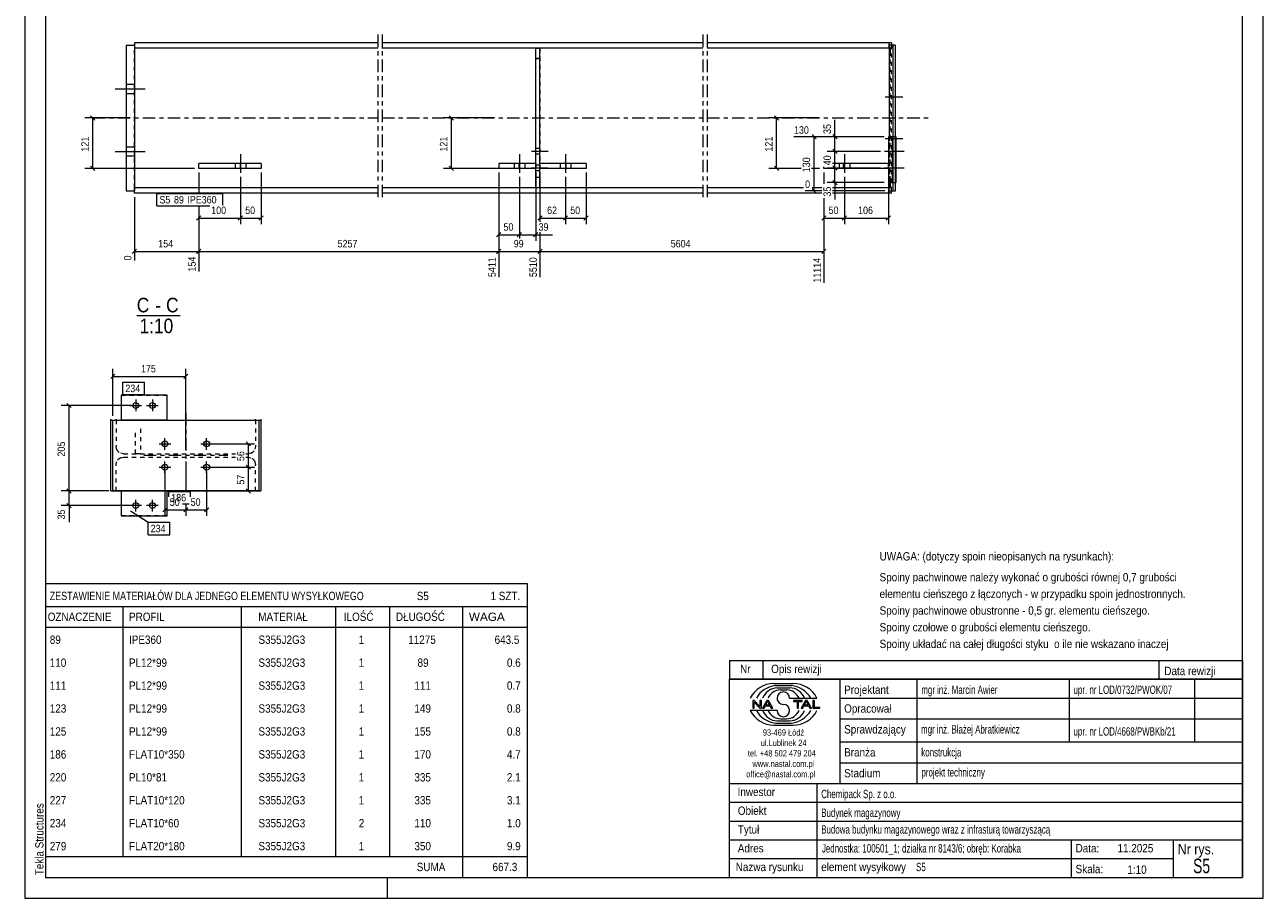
# Model space of a CAD drawing. Header units: millimetres. Extents: x 0 to 297, y 0 to 420.
# Tile 1 of 2: x 0 to 297, y 0 to 209. Entities that reach past the tile are written whole.
import ezdxf

# ---------------------------------------------------------------- set-up
doc = ezdxf.new("R2010")
doc.units = ezdxf.units.MM
for name, pattern in [('XKITLINE00', [0]), ('XKITLINE01', [4, 1, -1, 1, -1]), ('XKITLINE02', [4, 2, -2]), ('XKITLINE03', [6, 3, -1, 1, -1])]:
    doc.linetypes.add(name, pattern=pattern)
for name, color, linetype, lineweight in [('Arkusz rysunku', 3, 'Continuous', 0), ('Element', 2, 'Continuous', 0), ('Inny typ obiektu', 7, 'Continuous', 0), ('Wymiar', 4, 'Continuous', 0), ('Znak elementu', 2, 'Continuous', 0), ('Śruba', 3, 'Continuous', 0)]:
    doc.layers.add(name, color=color, linetype=linetype, lineweight=lineweight)
doc.styles.add('ARIAL', font='ARIAL.TTF')

msp = doc.modelspace()

# ---------------------------------------------------------------- linework, layer by layer
at = {"layer": 'Arkusz rysunku', "linetype": 'XKITLINE00', "lineweight": 0}
for p, q in [((0, 420), (0, 0)), ((297, 0), (297, 420)), ((5, 415), (5, 5)), ((292, 5), (292, 415)), ((5, 5), (292, 5)), ((87, 0), (87, 5)), ((0, 0), (297, 0))]:
    msp.add_line(p, q, dxfattribs=at)
at = {"layer": 'Element', "linetype": 'XKITLINE00', "lineweight": 0}
for p, q in [((26.3, 205.12), (26.3, 204.62)), ((84.66, 205.12), (26.3, 205.12)), ((162.62, 205.12), (85.66, 205.12)), ((207.29, 205.12), (163.62, 205.12)), ((207.82, 205.12), (207.29, 205.12)), ((207.29, 203.85), (207.29, 205.12)), ((207.82, 205.12), (207.82, 204.62)), ((24.3, 204.62), (26.3, 204.62)), ((24.3, 204.62), (24.3, 169.62)), ((26.3, 204.62), (26.3, 169.62)), ((84.66, 203.85), (26.3, 203.85)), ((122.53, 203.85), (85.66, 203.85)), ((122.53, 170.39), (122.53, 203.85)), ((122.53, 203.85), (123.53, 203.85)), ((162.62, 203.85), (123.53, 203.85)), ((123.53, 170.39), (123.53, 203.85)), ((207.29, 203.85), (163.62, 203.85)), ((207.29, 204.62), (207.29, 182.62)), ((208.28, 204.62), (207.29, 204.62)), ((208.28, 169.62), (208.28, 204.62)), ((208.82, 204.62), (208.28, 204.62)), ((208.82, 169.62), (208.82, 204.62)), ((208.29, 182.62), (207.1, 182.62)), ((207.1, 182.62), (207.1, 171.62)), ((208.1, 171.62), (208.1, 182.62)), ((208.29, 171.62), (208.29, 182.62)), ((208.82, 171.62), (208.82, 182.62)), ((209, 182.62), (208.82, 182.62)), ((209, 171.62), (209, 182.62)), ((41.72, 175.02), (41.72, 176.22)), ((56.66, 176.22), (41.72, 176.22)), ((51.75, 175.02), (51.75, 176.22)), ((56.66, 176.22), (56.66, 175.02)), ((122.53, 176.22), (113.66, 176.22)), ((113.66, 176.22), (113.66, 175.02)), ((118.58, 175.02), (118.58, 176.22)), ((134.62, 176.22), (123.53, 176.22)), ((129.81, 175.02), (129.81, 176.22)), ((134.62, 176.22), (134.62, 175.02)), ((191.62, 175.02), (191.62, 175.42)), ((207.1, 176.22), (193.7, 176.22)), ((196.36, 175.02), (196.36, 176.22)), ((56.66, 175.02), (41.72, 175.02)), ((122.53, 175.02), (113.66, 175.02)), ((134.62, 175.02), (123.53, 175.02)), ((207.1, 175.02), (191.62, 175.02)), ((24.3, 169.62), (26.3, 169.62)), ((84.66, 170.39), (26.3, 170.39)), ((26.3, 169.12), (26.3, 169.62)), ((122.53, 170.39), (85.66, 170.39)), ((123.53, 170.39), (122.53, 170.39)), ((162.62, 170.39), (123.53, 170.39)), ((186.78, 170.39), (163.62, 170.39)), ((191.18, 170.39), (188.84, 170.39)), ((207.29, 170.39), (193.7, 170.39)), ((208.29, 171.62), (207.1, 171.62)), ((207.29, 169.62), (207.29, 171.62)), ((207.29, 169.12), (207.29, 170.39)), ((207.29, 169.62), (208.28, 169.62)), ((207.82, 169.12), (207.82, 169.62)), ((208.28, 169.62), (208.82, 169.62)), ((209, 171.62), (208.82, 171.62)), ((84.66, 169.12), (26.3, 169.12)), ((162.62, 169.12), (85.66, 169.12)), ((191.18, 169.12), (163.62, 169.12)), ((207.82, 169.12), (193.7, 169.12)), ((23.12, 120.67), (23.12, 120.67)), ((23.12, 120.67), (23.12, 114.67)), ((34.12, 120.67), (23.12, 120.67)), ((34.12, 120.67), (34.12, 120.67)), ((34.12, 114.67), (34.12, 120.67)), ((20.62, 114.68), (20.62, 114.88)), ((20.62, 97.67), (20.62, 114.68)), ((20.62, 114.68), (21.89, 114.68)), ((21.12, 97.67), (21.12, 114.67)), ((21.12, 114.67), (56.12, 114.67)), ((21.89, 114.88), (21.89, 114.67)), ((23.12, 114.67), (23.12, 114.67)), ((34.12, 114.67), (23.12, 114.67)), ((34.12, 114.67), (34.12, 114.67)), ((55.35, 114.68), (55.35, 114.88)), ((55.35, 114.67), (55.35, 114.68)), ((55.35, 114.68), (56.62, 114.68)), ((56.12, 114.67), (56.12, 97.67)), ((56.62, 114.88), (56.62, 97.67)), ((20.62, 97.67), (21.89, 97.67)), ((56.12, 97.67), (21.12, 97.67)), ((21.89, 97.67), (21.89, 97.67)), ((23.12, 97.67), (23.12, 97.67)), ((23.12, 97.67), (34.12, 97.67)), ((23.12, 97.67), (23.12, 91.67)), ((34.12, 97.67), (34.12, 97.67)), ((34.12, 91.67), (34.12, 97.67)), ((55.35, 97.67), (55.35, 97.67)), ((55.35, 97.67), (56.62, 97.67)), ((23.12, 91.67), (23.12, 91.67)), ((23.12, 91.67), (34.12, 91.67)), ((34.12, 91.67), (34.12, 91.67))]:
    msp.add_line(p, q, dxfattribs=at)
at = {"layer": 'Element', "linetype": 'XKITLINE03', "lineweight": 0}
for p, q in [((84.66, 207.12), (84.66, 167.12)), ((85.67, 207.12), (85.67, 167.12)), ((162.62, 207.12), (162.62, 167.12)), ((163.62, 207.12), (163.62, 167.12)), ((16.3, 187.12), (84.66, 187.12)), ((85.66, 187.12), (162.62, 187.12)), ((163.62, 187.12), (217.55, 187.12)), ((38.62, 116.38), (38.62, 97.57)), ((28.52, 106.28), (48.72, 106.28))]:
    msp.add_line(p, q, dxfattribs=at)
at = {"layer": 'Element', "linetype": 'XKITLINE01', "lineweight": 0}
for p, q in [((26.3, 204.62), (26.3, 202.74)), ((26.3, 170.39), (26.3, 203.85)), ((162.62, 203.85), (122.53, 203.85)), ((123.53, 203.85), (122.53, 203.85)), ((122.53, 170.39), (122.53, 203.85)), ((122.53, 203.85), (123.53, 203.85)), ((123.53, 203.85), (123.53, 170.39)), ((207.82, 203.85), (163.62, 203.85)), ((207.48, 203.85), (207.5, 203.71)), ((207.5, 203.71), (207.52, 203.32)), ((207.52, 203.32), (207.54, 202.74)), ((207.54, 202.74), (207.54, 202.05)), ((207.54, 172.19), (207.54, 202.05)), ((207.56, 202.05), (207.57, 202.74)), ((207.56, 172.19), (207.56, 202.05)), ((207.57, 202.74), (207.58, 203.32)), ((207.58, 203.32), (207.6, 203.71)), ((207.6, 203.71), (207.62, 203.85)), ((207.82, 204.62), (207.82, 203.85)), ((207.82, 169.62), (207.82, 204.62)), ((123.53, 201.35), (122.53, 201.35)), ((122.53, 201.35), (123.53, 201.35)), ((208.1, 182.62), (207.29, 182.62)), ((207.29, 182.62), (207.29, 171.62)), ((207.29, 182.62), (207.29, 171.62)), ((207.82, 182.62), (207.82, 171.62)), ((208.82, 182.62), (207.82, 182.62)), ((208, 182.62), (208, 171.62)), ((122.53, 176.22), (122.53, 175.02)), ((123.53, 175.02), (123.53, 176.22)), ((207.1, 176.22), (207.11, 176.22)), ((207.11, 176.22), (207.1, 176.22)), ((207.11, 175.02), (207.11, 176.22)), ((122.53, 172.89), (123.53, 172.89)), ((122.53, 172.89), (123.53, 172.89)), ((129.81, 175.02), (123.53, 175.02)), ((207.11, 175.02), (207.1, 175.02)), ((207.11, 175.02), (207.1, 175.02)), ((26.3, 169.62), (26.3, 170.39)), ((123.53, 170.39), (122.53, 170.39)), ((123.53, 170.39), (122.53, 170.39)), ((208.1, 171.62), (207.29, 171.62)), ((207.82, 170.39), (207.29, 170.39)), ((207.5, 170.52), (207.48, 170.39)), ((207.52, 170.91), (207.5, 170.52)), ((207.54, 171.5), (207.52, 170.91)), ((207.54, 172.19), (207.54, 171.5)), ((207.57, 171.5), (207.56, 172.19)), ((207.58, 170.91), (207.57, 171.5)), ((207.6, 170.52), (207.58, 170.91)), ((207.62, 170.39), (207.6, 170.52)), ((207.82, 171.62), (208.82, 171.62)), ((207.82, 169.62), (207.82, 170.39)), ((23.12, 120.67), (34.12, 120.67)), ((21.89, 114.67), (21.89, 108.37)), ((23.12, 114.67), (34.12, 114.67)), ((23.12, 114.67), (23.12, 114.67)), ((55.35, 114.67), (55.35, 108.37)), ((26.52, 106.59), (26.52, 112.6)), ((27.72, 112.6), (27.72, 106.59)), ((22.03, 107.69), (21.89, 108.37)), ((55.35, 108.37), (55.21, 107.69)), ((21.89, 103.97), (22.03, 104.66)), ((21.89, 97.67), (21.89, 103.97)), ((23.69, 106.57), (23, 106.71)), ((23, 105.64), (23.69, 105.77)), ((23.69, 106.57), (50.5, 106.57)), ((23.69, 105.77), (50.5, 105.77)), ((27.72, 106.59), (26.52, 106.59)), ((53.02, 106.57), (53.55, 106.57)), ((53.02, 105.77), (53.55, 105.77)), ((54.24, 106.71), (53.55, 106.57)), ((53.55, 105.77), (54.24, 105.64)), ((55.21, 104.66), (55.35, 103.97)), ((55.35, 97.67), (55.35, 103.97)), ((23.12, 97.67), (34.12, 97.67)), ((34.12, 97.67), (34.12, 97.67)), ((34.12, 91.67), (23.12, 91.67))]:
    msp.add_line(p, q, dxfattribs=at)
for centre, start, end in [((23.69, 108.37), 202.4859, 247.4859), ((53.55, 108.37), 292.5141, 337.5141), ((23.69, 103.97), 112.5141, 157.5141), ((53.55, 103.97), 22.4859, 67.4859)]:
    msp.add_arc(centre, 1.8, start, end, dxfattribs=at)
at = {"layer": 'Inny typ obiektu', "linetype": 'XKITLINE00', "lineweight": 0}
for p, q in [((26.86, 139.76), (37.26, 139.76)), ((5, 75.5), (5, 70)), ((5, 75.5), (120.5, 75.5)), ((120.5, 75.5), (120.5, 70)), ((5, 70), (5, 65)), ((5, 70), (120.5, 70)), ((23.5, 70), (23.5, 65)), ((52, 65), (52, 70)), ((74.5, 70), (74.5, 65)), ((87.5, 70), (87.5, 65)), ((105, 70), (105, 65)), ((120.5, 70), (120.5, 65)), ((5, 65), (120.5, 65)), ((5, 65), (5, 59.5)), ((23.5, 65), (23.5, 59.5)), ((52, 59.5), (52, 65)), ((74.5, 65), (74.5, 59.5)), ((87.5, 65), (87.5, 59.5)), ((105, 65), (105, 59.5)), ((120.5, 65), (120.5, 59.5)), ((5, 59.5), (5, 54)), ((23.5, 59.5), (23.5, 54)), ((52, 54), (52, 59.5)), ((74.5, 59.5), (74.5, 54)), ((87.5, 59.5), (87.5, 54)), ((105, 59.5), (105, 54)), ((120.5, 59.5), (120.5, 54)), ((169, 57), (169, 52.5)), ((169, 57), (292, 57)), ((177, 57), (177, 52.5)), ((272, 57), (272, 52.5)), ((292, 57), (292, 52.5)), ((5, 54), (5, 48.5)), ((23.5, 54), (23.5, 48.5)), ((52, 48.5), (52, 54)), ((74.5, 54), (74.5, 48.5)), ((87.5, 54), (87.5, 48.5)), ((105, 54), (105, 48.5)), ((120.5, 54), (120.5, 48.5)), ((292, 52.5), (169, 52.5)), ((169, 5), (169, 52.5)), ((169, 52.5), (292, 52.5)), ((179.62, 51.49), (184.23, 51.5)), ((180.07, 50.99), (183.86, 51)), ((180.46, 50.49), (183.45, 50.49)), ((195.5, 52.5), (195.5, 27.5)), ((214, 27.5), (214, 52.5)), ((250.5, 52.5), (250.5, 37.5)), ((280.5, 52.5), (280.5, 37.5)), ((292, 52.5), (292, 5)), ((5, 48.5), (5, 43)), ((23.5, 48.5), (23.5, 43)), ((52, 43), (52, 48.5)), ((74.5, 48.5), (74.5, 43)), ((87.5, 48.5), (87.5, 43)), ((105, 48.5), (105, 43)), ((120.5, 48.5), (120.5, 43)), ((181.2, 49.98), (182.73, 49.99)), ((183.42, 47.99), (189.98, 47.99)), ((195.5, 48), (292, 48)), ((180.43, 45.01), (174, 45.01)), ((174.93, 47.44), (174.57, 47.44)), ((174.57, 47.44), (174.57, 45.56)), ((174.57, 45.56), (174.9, 45.56)), ((174.9, 47.04), (176.29, 45.56)), ((174.9, 45.56), (174.9, 47.04)), ((176.31, 45.96), (174.93, 47.44)), ((176.29, 45.56), (176.65, 45.56)), ((176.65, 47.44), (176.31, 47.44)), ((176.31, 47.44), (176.31, 45.96)), ((176.65, 45.56), (176.65, 47.44)), ((177.96, 47.44), (176.94, 45.56)), ((176.94, 45.56), (177.31, 45.56)), ((177.31, 45.56), (177.61, 46.13)), ((177.61, 46.13), (178.71, 46.13)), ((177.71, 46.33), (178.14, 47.24)), ((178.6, 46.33), (177.71, 46.33)), ((178.33, 47.44), (177.96, 47.44)), ((178.14, 47.24), (178.6, 46.33)), ((179.41, 45.56), (178.33, 47.44)), ((178.71, 46.13), (179.02, 45.56)), ((179.02, 45.56), (179.41, 45.56)), ((186.43, 47.44), (184.34, 47.44)), ((184.34, 47.44), (184.34, 47.22)), ((184.34, 47.22), (185.21, 47.22)), ((185.21, 47.22), (185.21, 45.56)), ((185.21, 45.56), (185.56, 45.56)), ((185.56, 45.56), (185.56, 47.22)), ((185.56, 47.22), (186.43, 47.22)), ((187.21, 47.44), (186.2, 45.56)), ((186.2, 45.56), (186.57, 45.56)), ((186.43, 47.22), (186.43, 47.44)), ((186.57, 45.56), (186.86, 46.13)), ((186.86, 46.13), (187.96, 46.13)), ((186.96, 46.33), (187.39, 47.24)), ((187.86, 46.33), (186.96, 46.33)), ((187.59, 47.44), (187.21, 47.44)), ((187.4, 47.24), (187.39, 47.24)), ((187.4, 47.24), (187.86, 46.33)), ((188.67, 45.56), (187.59, 47.44)), ((187.96, 46.13), (188.27, 45.56)), ((188.27, 45.56), (188.67, 45.56)), ((189.36, 47.44), (189.01, 47.44)), ((189.01, 47.44), (189.01, 45.56)), ((189.01, 45.56), (190.66, 45.56)), ((189.36, 45.78), (189.36, 47.44)), ((190.66, 45.78), (189.36, 45.78)), ((190.66, 45.56), (190.66, 45.78)), ((5, 43), (5, 37.5)), ((23.5, 43), (23.5, 37.5)), ((52, 37.5), (52, 43)), ((74.5, 43), (74.5, 37.5)), ((87.5, 43), (87.5, 37.5)), ((105, 43), (105, 37.5)), ((120.5, 43), (120.5, 37.5)), ((180.07, 42.01), (183.86, 42)), ((180.46, 42.51), (183.45, 42.51)), ((181.2, 43.02), (182.73, 43.01)), ((195.5, 43), (292, 43)), ((179.62, 41.51), (184.23, 41.5)), ((5, 37.5), (5, 32)), ((23.5, 37.5), (23.5, 32)), ((52, 32), (52, 37.5)), ((74.5, 37.5), (74.5, 32)), ((87.5, 37.5), (87.5, 32)), ((105, 37.5), (105, 32)), ((120.5, 37.5), (120.5, 32)), ((195.5, 37.5), (292, 37.5)), ((5, 32), (5, 26.5)), ((23.5, 32), (23.5, 26.5)), ((52, 26.5), (52, 32)), ((74.5, 32), (74.5, 26.5)), ((87.5, 32), (87.5, 26.5)), ((105, 32), (105, 26.5)), ((120.5, 32), (120.5, 26.5)), ((195.5, 32.5), (292, 32.5)), ((169, 27.5), (292, 27.5)), ((190, 5), (190, 27.5)), ((5, 26.5), (5, 21)), ((23.5, 26.5), (23.5, 21)), ((52, 21), (52, 26.5)), ((74.5, 26.5), (74.5, 21)), ((87.5, 26.5), (87.5, 21)), ((105, 26.5), (105, 21)), ((120.5, 26.5), (120.5, 21)), ((5, 21), (5, 15.5)), ((23.5, 21), (23.5, 15.5)), ((52, 15.5), (52, 21)), ((74.5, 21), (74.5, 15.5)), ((87.5, 21), (87.5, 15.5)), ((105, 21), (105, 15.5)), ((120.5, 21), (120.5, 15.5)), ((169, 23), (292, 23)), ((169, 18.5), (292, 18.5)), ((5, 15.5), (5, 10)), ((23.5, 15.5), (23.5, 10)), ((52, 10), (52, 15.5)), ((74.5, 15.5), (74.5, 10)), ((87.5, 15.5), (87.5, 10)), ((105, 15.5), (105, 10)), ((120.5, 15.5), (120.5, 10)), ((169, 14), (292, 14)), ((251, 5), (251, 14)), ((275.5, 5), (275.5, 14)), ((5, 10), (5, 5)), ((5, 10), (120.5, 10)), ((105, 10), (105, 5)), ((120.5, 10), (120.5, 5)), ((169, 9.5), (275.5, 9.5)), ((5, 5), (120.5, 5)), ((169, 5), (292, 5))]:
    msp.add_line(p, q, dxfattribs=at)
for centre, radius, start, end in [((179.72, 45.08), 6.42, 90.8317, 153.0136), ((180.67, 45), 6.02, 95.7347, 150.2266), ((183.22, 46.41), 4.08, 22.7023, 86.7527), ((183.24, 44.98), 6.04, 29.8256, 84.1252), ((184.25, 45.07), 6.43, 27.0191, 90.199), ((180.7, 46.42), 4.07, 93.3428, 157.3393), ((181.33, 46.6), 3.38, 92.229, 155.8008), ((181.92, 47.99), 1.49, 0.0741, 179.9259), ((181.92, 47.99), 1.49, 179.9259, 270), ((182.59, 46.6), 3.39, 24.2351, 87.5913), ((179.72, 47.92), 6.42, 206.9864, 269.1683), ((180.67, 48), 6.02, 209.7734, 264.2653), ((180.7, 46.58), 4.07, 202.6607, 266.6572), ((181.33, 46.4), 3.38, 204.1992, 267.771), ((181.92, 45.01), 1.49, 180.0741, 359.9259), ((181.92, 45), 1.49, 0.0741, 90), ((182.59, 46.4), 3.39, 272.4087, 335.7649), ((183.22, 46.59), 4.08, 273.2473, 337.2977), ((183.24, 48.02), 6.04, 275.8748, 330.1744), ((184.25, 47.93), 6.43, 269.801, 332.9809)]:
    msp.add_arc(centre, radius, start, end, dxfattribs=at)
at = {"layer": 'Wymiar', "linetype": 'XKITLINE00', "lineweight": 0}
for p, q in [((25.3, 187.12), (14.44, 187.12)), ((15.79, 187.63), (16.81, 186.61)), ((16.3, 175.02), (16.3, 187.12)), ((112.66, 187.12), (100.44, 187.12)), ((101.79, 187.63), (102.81, 186.61)), ((102.3, 175.02), (102.3, 187.12)), ((190.62, 187.12), (178.44, 187.12)), ((179.79, 187.63), (180.81, 186.61)), ((180.3, 175.02), (180.3, 187.12)), ((194.3, 182.62), (194.3, 186.64)), ((194.3, 182.62), (194.3, 186.64)), ((206.1, 182.62), (184.47, 182.62)), ((188.79, 183.13), (189.81, 182.11)), ((189.3, 169.62), (189.3, 182.62)), ((206.1, 182.62), (192.44, 182.62)), ((193.79, 183.13), (194.81, 182.11)), ((194.3, 179.12), (194.3, 182.62)), ((205.18, 179.12), (192.44, 179.12)), ((205.18, 179.12), (192.44, 179.12)), ((193.79, 179.63), (194.81, 178.61)), ((193.79, 179.63), (194.81, 178.61)), ((194.3, 175.12), (194.3, 179.12)), ((15.79, 175.53), (16.81, 174.51)), ((101.79, 175.53), (102.81, 174.51)), ((179.79, 175.53), (180.81, 174.51)), ((193.79, 175.63), (194.81, 174.61)), ((193.79, 175.63), (194.81, 174.61)), ((40.72, 175.02), (14.44, 175.02)), ((41.72, 174.02), (41.72, 169.02)), ((41.72, 174.02), (41.72, 169.02)), ((41.72, 174.02), (41.72, 169.02)), ((51.72, 172.97), (51.72, 161.68)), ((51.72, 172.97), (51.72, 161.68)), ((56.66, 174.02), (56.66, 161.68)), ((122.53, 175.02), (100.44, 175.02)), ((113.66, 174.02), (113.66, 148.96)), ((113.66, 174.02), (113.66, 148.96)), ((113.66, 174.02), (113.66, 157.68)), ((118.61, 172.97), (118.61, 158.24)), ((118.61, 172.97), (118.61, 158.24)), ((122.53, 174.02), (122.53, 157.68)), ((123.53, 174.02), (123.53, 162.24)), ((123.53, 174.02), (123.53, 162.24)), ((123.53, 174.02), (123.53, 162.24)), ((129.68, 172.97), (129.68, 161.68)), ((129.68, 172.97), (129.68, 161.68)), ((134.62, 174.02), (134.62, 161.68)), ((186.18, 175.02), (178.44, 175.02)), ((190.62, 175.02), (188.7, 175.02)), ((191.62, 174.02), (191.62, 171.3)), ((191.62, 174.02), (191.62, 171.3)), ((205.18, 175.12), (192.44, 175.12)), ((205.18, 175.12), (192.44, 175.12)), ((194.3, 171.62), (194.3, 175.12)), ((196.57, 172.97), (196.57, 161.68)), ((196.57, 172.97), (196.57, 161.68)), ((207.11, 174.02), (207.11, 161.68)), ((191.18, 169.62), (187.14, 169.62)), ((188.79, 170.13), (189.81, 169.11)), ((206.1, 171.62), (192.44, 171.62)), ((206.29, 169.62), (193.7, 169.62)), ((193.79, 172.13), (194.81, 171.11)), ((194.3, 171.62), (194.3, 167.6)), ((194.3, 171.62), (194.3, 167.6)), ((26.3, 168.12), (26.3, 152.96)), ((191.62, 167.91), (191.62, 147.62)), ((191.62, 167.91), (191.62, 161.68)), ((42.23, 163.63), (41.22, 162.61)), ((41.72, 166.02), (41.72, 150.29)), ((41.72, 166.02), (41.72, 150.29)), ((41.72, 166.02), (41.72, 161.68)), ((52.22, 163.63), (51.21, 162.61)), ((52.22, 163.63), (51.21, 162.61)), ((57.17, 163.63), (56.16, 162.61)), ((124.04, 163.63), (123.02, 162.61)), ((130.18, 163.63), (129.17, 162.61)), ((130.18, 163.63), (129.17, 162.61)), ((135.13, 163.63), (134.11, 162.61)), ((192.13, 163.63), (191.11, 162.61)), ((197.08, 163.63), (196.06, 162.61)), ((197.08, 163.63), (196.06, 162.61)), ((207.62, 163.63), (206.6, 162.61)), ((41.72, 163.12), (51.72, 163.12)), ((51.72, 163.12), (56.66, 163.12)), ((123.53, 163.12), (129.68, 163.12)), ((129.68, 163.12), (134.62, 163.12)), ((191.62, 163.12), (196.57, 163.12)), ((196.57, 163.12), (207.11, 163.12)), ((114.17, 159.63), (113.16, 158.61)), ((113.66, 159.12), (118.61, 159.12)), ((119.12, 159.63), (118.11, 158.61)), ((119.12, 159.63), (118.11, 158.61)), ((118.61, 159.12), (122.53, 159.12)), ((123.04, 159.63), (122.02, 158.61)), ((122.53, 159.12), (126.55, 159.12)), ((122.53, 159.12), (126.55, 159.12)), ((123.53, 159.72), (123.53, 148.96)), ((123.53, 159.72), (123.53, 148.96)), ((26.81, 155.63), (25.79, 154.61)), ((26.3, 155.12), (41.72, 155.12)), ((42.23, 155.63), (41.22, 154.61)), ((42.23, 155.63), (41.26, 154.66)), ((41.72, 155.12), (113.66, 155.12)), ((114.17, 155.63), (113.16, 154.61)), ((114.17, 155.63), (113.2, 154.66)), ((113.66, 155.12), (123.53, 155.12)), ((124.04, 155.63), (123.02, 154.61)), ((124.04, 155.63), (123.07, 154.66)), ((123.53, 155.12), (191.62, 155.12)), ((192.13, 155.63), (191.11, 154.61)), ((21.63, 125.65), (20.61, 124.63)), ((21.12, 115.67), (21.12, 127)), ((21.12, 125.14), (38.62, 125.14)), ((39.13, 125.65), (38.11, 124.63)), ((38.62, 107.57), (38.62, 127)), ((25.62, 118.17), (8.76, 118.17)), ((10.11, 118.68), (11.13, 117.66)), ((10.62, 97.67), (10.62, 118.17)), ((44.62, 108.97), (55.06, 108.97)), ((53.11, 109.48), (54.13, 108.46)), ((53.62, 103.37), (53.62, 108.97)), ((38.62, 104.77), (38.62, 97.57)), ((38.62, 104.77), (38.62, 97.57)), ((33.62, 102.37), (33.62, 91.7)), ((43.62, 102.37), (43.62, 91.7)), ((44.62, 103.37), (55.06, 103.37)), ((44.62, 103.37), (55.06, 103.37)), ((53.11, 103.88), (54.13, 102.86)), ((53.11, 103.88), (54.13, 102.86)), ((53.62, 97.67), (53.62, 103.37)), ((10.11, 98.18), (11.13, 97.16)), ((10.11, 98.18), (11.13, 97.16)), ((53.11, 98.18), (54.13, 97.16)), ((20.12, 97.67), (8.76, 97.67)), ((20.12, 97.67), (8.76, 97.67)), ((10.62, 94.17), (10.62, 97.67)), ((21.62, 97.67), (55.06, 97.67)), ((25.62, 94.17), (8.76, 94.17)), ((10.11, 94.68), (11.13, 93.66)), ((10.62, 94.17), (10.62, 90.15)), ((10.62, 94.17), (10.62, 90.15)), ((34.13, 93.65), (33.11, 92.63)), ((33.62, 93.14), (38.62, 93.14)), ((39.13, 93.65), (38.11, 92.63)), ((39.13, 93.65), (38.11, 92.63)), ((38.62, 94.57), (38.62, 91.7)), ((38.62, 94.57), (38.62, 91.7)), ((38.62, 93.14), (43.62, 93.14)), ((44.13, 93.65), (43.11, 92.63))]:
    msp.add_line(p, q, dxfattribs=at)
at = {"layer": 'Znak elementu', "linetype": 'XKITLINE00', "lineweight": 0}
for p, q in [((31.7, 169.02), (47.46, 169.02)), ((31.7, 166.02), (31.7, 169.02)), ((47.46, 166.24), (47.46, 169.02)), ((31.7, 166.02), (44.36, 166.02)), ((23.52, 123.77), (28.73, 123.77)), ((23.52, 120.77), (23.52, 123.77)), ((28.73, 120.77), (28.73, 123.77)), ((23.52, 120.77), (28.73, 120.77)), ((34.52, 97.57), (39.73, 97.57)), ((34.52, 96.26), (34.52, 97.57)), ((39.73, 96.26), (39.73, 97.57)), ((25.35, 92.9), (29.59, 90.16)), ((37.82, 94.57), (39.42, 94.57)), ((29.59, 90.16), (34.8, 90.16)), ((29.59, 87.16), (29.59, 90.16)), ((34.8, 87.16), (34.8, 90.16)), ((29.59, 87.16), (34.8, 87.16))]:
    msp.add_line(p, q, dxfattribs=at)
at = {"layer": 'Śruba', "linetype": 'XKITLINE00', "lineweight": 0}
for p, q in [((21.7, 194.12), (28.9, 194.12)), ((21.7, 194.12), (28.9, 194.12)), ((24.3, 195.22), (26.3, 195.22)), ((24.3, 195.22), (26.3, 195.22)), ((24.3, 193.02), (26.3, 193.02)), ((24.3, 193.02), (26.3, 193.02)), ((210.36, 192.12), (206.36, 192.12)), ((210.54, 192.12), (206.54, 192.12)), ((210.36, 182.12), (206.36, 182.12)), ((210.54, 182.12), (206.54, 182.12)), ((21.7, 179.12), (28.9, 179.12)), ((21.7, 179.12), (28.9, 179.12)), ((24.3, 180.22), (26.3, 180.22)), ((24.3, 180.22), (26.3, 180.22)), ((51.72, 178.47), (51.72, 173.97)), ((118.61, 178.47), (118.61, 173.97)), ((125.53, 179.12), (121.53, 179.12)), ((123.53, 179.82), (122.53, 179.82)), ((123.53, 178.42), (122.53, 178.42)), ((129.68, 178.47), (129.68, 173.97)), ((196.57, 178.47), (196.57, 173.97)), ((210.17, 179.12), (206.18, 179.12)), ((210.93, 179.12), (206.93, 179.12)), ((24.3, 178.02), (26.3, 178.02)), ((24.3, 178.02), (26.3, 178.02)), ((50.44, 176.22), (50.44, 175.02)), ((52.99, 176.22), (52.99, 175.02)), ((117.34, 176.22), (117.34, 175.02)), ((119.89, 176.22), (119.89, 175.02)), ((123.53, 175.82), (122.53, 175.82)), ((128.4, 176.22), (128.4, 175.02)), ((130.95, 176.22), (130.95, 175.02)), ((195.3, 176.22), (195.3, 175.02)), ((197.84, 176.22), (197.84, 175.02)), ((125.53, 175.12), (121.53, 175.12)), ((123.53, 174.42), (122.53, 174.42)), ((210.17, 175.12), (206.18, 175.12)), ((210.93, 175.12), (206.93, 175.12)), ((26.62, 119.57), (26.62, 116.77)), ((30.62, 119.57), (30.62, 116.77)), ((25.22, 118.17), (28.02, 118.17)), ((29.22, 118.17), (32.02, 118.17)), ((33.62, 107.57), (33.62, 110.37)), ((43.62, 107.57), (43.62, 110.37)), ((32.22, 108.97), (35.02, 108.97)), ((42.22, 108.97), (45.02, 108.97)), ((33.62, 101.97), (33.62, 104.77)), ((43.62, 101.97), (43.62, 104.77)), ((32.22, 103.37), (35.02, 103.37)), ((42.22, 103.37), (45.02, 103.37)), ((26.62, 92.77), (26.62, 95.57)), ((30.62, 92.77), (30.62, 95.57)), ((28.02, 94.17), (25.22, 94.17)), ((32.02, 94.17), (29.22, 94.17))]:
    msp.add_line(p, q, dxfattribs=at)
at = {"layer": 'Śruba', "linetype": 'XKITLINE02', "lineweight": 0}
for p, q in [((125.53, 179.12), (121.53, 179.12)), ((123.53, 179.82), (122.53, 179.82)), ((123.53, 178.42), (122.53, 178.42)), ((123.53, 175.82), (122.53, 175.82)), ((125.53, 175.12), (121.53, 175.12)), ((123.53, 174.42), (122.53, 174.42))]:
    msp.add_line(p, q, dxfattribs=at)
at = {"layer": 'Śruba', "linetype": 'XKITLINE00', "lineweight": 0}
for centre in [(26.62, 118.17), (30.62, 118.17), (33.62, 108.97), (43.62, 108.97), (33.62, 103.37), (43.62, 103.37), (26.62, 94.17), (30.62, 94.17)]:
    msp.add_circle(centre, 0.7, dxfattribs=at)

# ---------------------------------------------------------------- texts
at = {"layer": 'Arkusz rysunku', "style": 'ARIAL', "width": 0.85}
msp.add_text('Tekla Structures', height=2, rotation=90, dxfattribs=at).set_placement((4.5, 5.5))
at = {"layer": 'Inny typ obiektu', "style": 'ARIAL'}
for s, height, width, p in [('C', 3.5, 0.85, (26.86, 140.51)), ('C', 3.5, 0.85, (33.89, 140.51)), ('-', 3.5, 0.85, (31.28, 140.51)), ('1:10', 3.5, 0.85, (27.52, 135.51)), ('UWAGA: (dotyczy spoin nieopisanych na rysunkach):', 2, 0.85, (205, 81)), ('Spoiny pachwinowe należy wykonać o grubości równej 0,7 grubości', 2, 0.85, (205, 76)), ('elementu cieńszego z łączonych - w przypadku spoin jednostronnych.', 2, 0.85, (205, 72)), ('ZESTAWIENIE MATERIAŁÓW DLA JEDNEGO ELEMENTU WYSYŁKOWEGO', 2, 0.765, (6, 71.5)), ('S5', 2, 0.85, (94, 71.5)), ('1', 2, 0.85, (111.69, 71.5)), (' SZT.', 2, 0.85, (113, 71.5)), ('OZNACZENIE', 2, 0.85, (5.5, 66.5)), ('PROFIL', 2, 0.85, (25, 66.5)), ('MATERIAŁ', 2, 0.85, (56, 66.5)), ('ILOŚĆ', 2, 0.85, (76.5, 66.5)), ('DŁUGOŚĆ', 2, 0.85, (89, 66.5)), ('WAGA', 2, 1.008832, (106.5, 66.5)), ('Spoiny pachwinowe obustronne - 0,5 gr. elementu cieńszego.', 2, 0.85, (205, 68)), ('Spoiny czołowe o grubości elementu cieńszego.', 2, 0.85, (205, 64)), ('89', 2, 0.85, (6, 61)), ('IPE360', 2, 0.85, (25, 61)), ('S355J2G3', 2, 0.85, (56.04, 61)), ('1', 2, 0.85, (80.09, 61)), ('11275', 2, 0.85, (91.96, 61)), ('643.5', 2, 0.85, (112.67, 61)), ('Spoiny układać na całej długości styku  o ile nie wskazano inaczej', 2, 0.85, (205, 60)), ('110', 2, 0.85, (6, 55.5)), ('PL12*99', 2, 0.85, (25, 55.5)), ('S355J2G3', 2, 0.85, (56.04, 55.5)), ('1', 2, 0.85, (80.09, 55.5)), ('89', 2, 0.85, (94.19, 55.5)), ('0.6', 2, 0.85, (115.63, 55.5)), ('Nr', 2, 0.85, (171.54, 54)), ('Opis rewizji', 2, 0.85, (179, 54)), ('Data rewizji', 2, 0.85, (273.28, 53.5)), ('111', 2, 0.85, (6, 50)), ('PL12*99', 2, 0.85, (25, 50)), ('S355J2G3', 2, 0.85, (56.04, 50)), ('1', 2, 0.85, (80.09, 50)), ('111', 2, 0.85, (93.44, 50)), ('0.7', 2, 0.85, (115.63, 50)), ('Projektant', 2, 0.85, (196.5, 49)), ('mgr inż. Marcin Awier', 2, 0.68, (215, 49)), ('upr. nr LOD/0732/PWOK/07', 2, 0.68, (251.5, 49)), ('123', 2, 0.85, (6, 44.5)), ('PL12*99', 2, 0.85, (25, 44.5)), ('S355J2G3', 2, 0.85, (56.04, 44.5)), ('1', 2, 0.85, (80.09, 44.5)), ('149', 2, 0.85, (93.44, 44.5)), ('0.8', 2, 0.85, (115.63, 44.5)), ('Opracował', 2, 0.85, (196.5, 44.5)), ('Sprawdzający', 2, 0.85, (196.5, 39.5)), ('mgr inż. Błażej Abratkiewicz', 2, 0.68, (214.94, 39.5)), ('125', 2, 0.85, (6, 39)), ('PL12*99', 2, 0.85, (25, 39)), ('S355J2G3', 2, 0.85, (56.04, 39)), ('1', 2, 0.85, (80.09, 39)), ('155', 2, 0.85, (93.44, 39)), ('0.8', 2, 0.85, (115.63, 39)), ('93-469 Łódź', 1.5, 0.85, (177, 39)), ('upr. nr LOD/4668/PWBKb/21', 2, 0.68, (251.5, 39)), ('FLAT10*350', 2, 0.85, (25, 33.5)), ('ul.Lublinek 24', 1.5, 0.85, (176.5, 36.5)), ('Branża', 2, 0.85, (196.5, 34)), ('konstrukcja', 2, 0.68, (215, 34)), ('186', 2, 0.85, (6, 33.5)), ('S355J2G3', 2, 0.85, (56.04, 33.5)), ('1', 2, 0.85, (80.09, 33.5)), ('170', 2, 0.85, (93.44, 33.5)), ('4.7', 2, 0.85, (115.63, 33.5)), ('tel. +48 502 479 204', 1.5, 0.85, (173.41, 34)), ('www.nastal.com.pl', 1.5, 0.85, (174.5, 31.5)), ('220', 2, 0.85, (6, 28)), ('PL10*81', 2, 0.85, (25, 28)), ('S355J2G3', 2, 0.85, (56.04, 28)), ('1', 2, 0.85, (80.09, 28)), ('335', 2, 0.85, (93.44, 28)), ('2.1', 2, 0.85, (115.63, 28)), ('office@nastal.com.pl', 1.5, 0.85, (173, 29)), ('Stadium', 2, 0.85, (196.5, 29)), ('projekt techniczny', 2, 0.68, (215.04, 29.19)), ('227', 2, 0.85, (6, 22.5)), ('FLAT10*120', 2, 0.85, (25, 22.5)), ('S355J2G3', 2, 0.85, (56.04, 22.5)), ('1', 2, 0.85, (80.09, 22.5)), ('335', 2, 0.85, (93.44, 22.5)), ('3.1', 2, 0.85, (115.63, 22.5)), ('Inwestor', 2, 0.85, (170.96, 24.5)), ('Chemipack Sp. z o.o.', 2, 0.68, (191, 24)), ('Obiekt', 2, 0.85, (171, 20)), ('Budynek magazynowy', 2, 0.68, (191, 19.5)), ('234', 2, 0.85, (6, 17)), ('FLAT10*60', 2, 0.85, (25, 17)), ('S355J2G3', 2, 0.85, (56.04, 17)), ('2', 2, 0.85, (80.09, 17)), ('110', 2, 0.85, (93.44, 17)), ('1.0', 2, 0.85, (115.63, 17)), ('Tytuł', 2, 0.85, (171, 15.5)), ('Budowa budynku magazynowego wraz z infrasturą towarzyszącą', 2, 0.68, (191, 15.5)), ('279', 2, 0.85, (6, 11.5)), ('FLAT20*180', 2, 0.85, (25, 11.5)), ('S355J2G3', 2, 0.85, (56.04, 11.5)), ('1', 2, 0.85, (80.09, 11.5)), ('350', 2, 0.85, (93.44, 11.5)), ('9.9', 2, 0.85, (115.63, 11.5)), ('Adres', 2, 0.85, (171, 11)), ('Jednostka: 100501_1; działka nr 8143/6; obręb: Korabka', 2, 0.68, (191.16, 10.96)), ('Data:', 2, 0.85, (252, 11)), ('11.2025', 2, 0.85, (262.06, 11)), ('Nr rys.', 2.5, 0.85, (276.5, 10.5)), ('S5', 3.5, 0.68, (280.18, 6)), ('SUMA', 2, 0.85, (94, 6.5)), ('667.3', 2, 0.85, (112.17, 6.5)), ('Nazwa rysunku', 2, 0.85, (170.5, 6.5)), ('element wysyłkowy', 2, 0.85, (191, 6.5)), ('S5', 2, 0.68, (213.75, 6.5)), ('Skala:', 2, 0.85, (252, 6)), ('1:10', 2, 0.85, (264.42, 5.85))]:
    msp.add_text(s, height=height, dxfattribs=dict(at, width=width)).set_placement(p)
at = {"layer": 'Wymiar', "style": 'ARIAL', "width": 0.85}
for s, p in [('130', (184.47, 183.34)), ('0', (187.14, 170.34)), ('100', (44.72, 164.08)), ('50', (52.86, 164.08)), ('62', (125.27, 164.08)), ('50', (130.81, 164.08)), ('50', (192.76, 164.08)), ('106', (199.84, 164.08)), ('50', (114.8, 160.08)), ('39', (123.2, 160.08)), ('154', (32.01, 156.08)), ('5257', (75.02, 156.08)), ('99', (117.26, 156.08)), ('5604', (154.91, 156.08)), ('175', (27.87, 126.1)), ('50', (34.78, 94.1)), ('50', (39.78, 94.1))]:
    msp.add_text(s, height=1.8, dxfattribs=at).set_placement(p)
for s, p in [('35', (193.34, 183.29)), ('121', (15.34, 179.06)), ('121', (101.34, 179.06)), ('121', (179.34, 179.06)), ('130', (188.34, 174.11)), ('40', (193.34, 175.78)), ('35', (193.34, 168.27)), ('0', (25.58, 152.96)), ('154', (41, 150.29)), ('5411', (112.94, 148.96)), ('5510', (122.81, 148.96)), ('11114', (190.9, 147.62)), ('205', (9.66, 105.92)), ('56', (52.66, 104.84)), ('57', (52.66, 99.19)), ('35', (9.66, 90.83))]:
    msp.add_text(s, height=1.8, rotation=90.0002, dxfattribs=at).set_placement(p)
at = {"layer": 'Znak elementu', "style": 'ARIAL', "width": 0.85}
for s, p in [('S5', (32.3, 166.62)), ('89', (35.78, 166.62)), ('IPE360', (38.99, 166.62)), ('234', (24.12, 121.37)), ('186', (35.12, 95.17)), ('234', (30.19, 87.76))]:
    msp.add_text(s, height=1.8, dxfattribs=at).set_placement(p)

doc.saveas('drawing.dxf')
